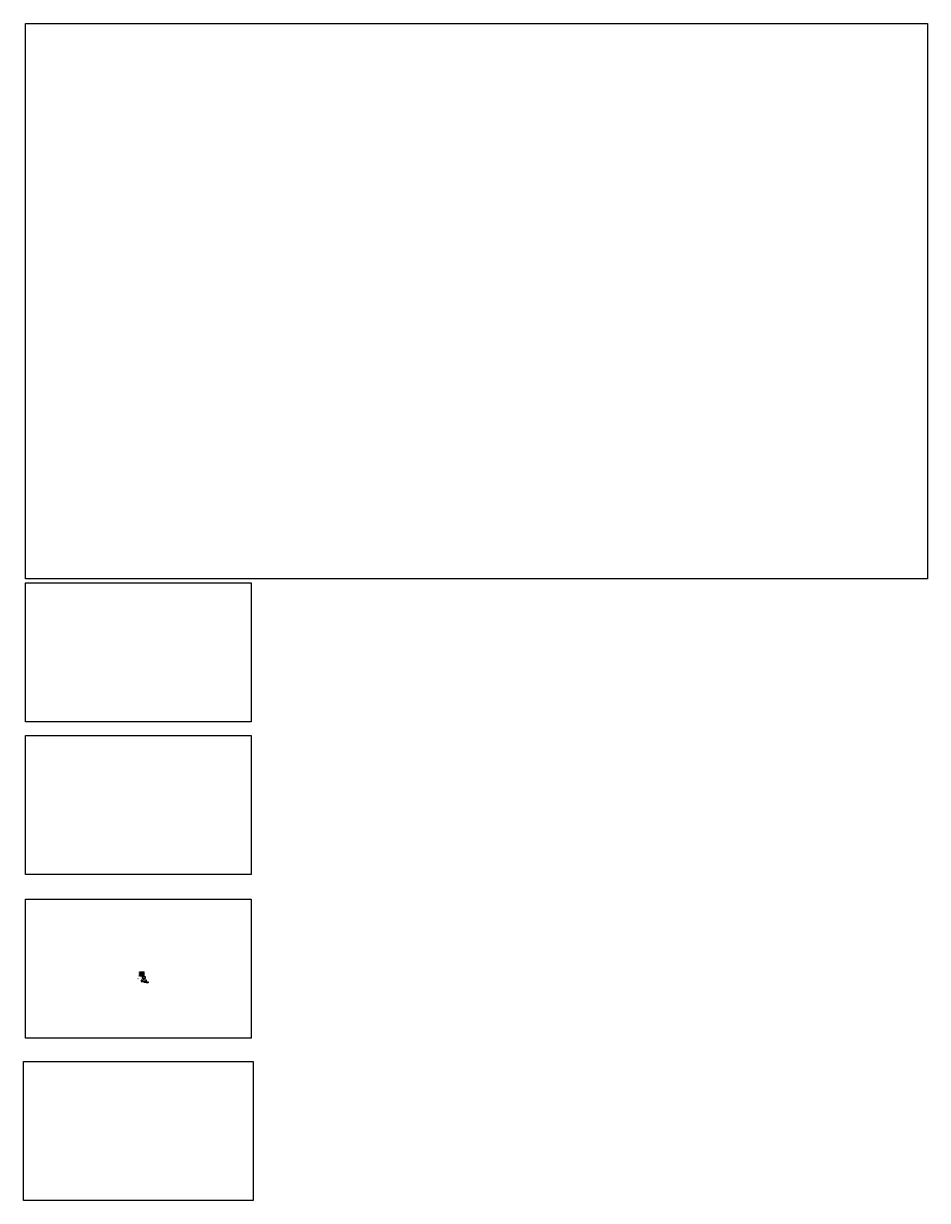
# Model space of a CAD drawing. Header units: millimetres. Extents: x 27262 to 215252, y 16288 to 261073.
import ezdxf

# ---------------------------------------------------------------- set-up
doc = ezdxf.new("R2010")
doc.units = ezdxf.units.MM
doc.linetypes.add('DASHED', pattern=[0.75, 0.5, -0.25])
for name, color, linetype in [('-ipie_sch_0.25', 181, 'Continuous'), ('-ipie_sch_opis', 3, 'Continuous'), ('-ipie_teletechnika_aparaty', 130, 'Continuous'), ('-t_teletechnika_aparaty', 130, 'Continuous')]:
    doc.layers.add(name, color=color, linetype=linetype)
doc.styles.add('Arial', font='arial.ttf')
doc.styles.get("Standard").update_dxf_attribs({"font": 'arial.ttf'})

# ---------------------------------------------------------------- blocks, each defined once
blk = doc.blocks.new('kamera_wew')
at = {"layer": '-t_teletechnika_aparaty', "ltscale": 0.1}
for p, q in [((27, 8), (16, 4)), ((27, 8), (27, -8)), ((27, -8), (16, -4))]:
    blk.add_line(p, q, dxfattribs=at)
blk.add_circle((8, 0), 8.4, dxfattribs=at)

msp = doc.modelspace()

# ---------------------------------------------------------------- linework, layer by layer
at = {"layer": '-ipie_sch_0.25'}
for p, q in [((51411, 63837), (52371, 63837)), ((51411, 63737), (52331, 63737)), ((51411, 63637), (52291, 63637)), ((51411, 63537), (52251, 63537)), ((51411, 63437), (52211, 63437)), ((51411, 63337), (52171, 63337)), ((51411, 63237), (52131, 63237)), ((51411, 63137), (52091, 63137)), ((51411, 63037), (52051, 63037)), ((52011, 62937), (51411, 62937)), ((52011, 62837), (52011, 62937)), ((52051, 63037), (52051, 62837))]:
    msp.add_line(p, q, dxfattribs=at)
at = {"layer": '-ipie_sch_0.25', "linetype": 'DASHED'}
msp.add_line((52279, 62073), (52279, 62433), dxfattribs=at)
at = {"layer": '-ipie_sch_0.25'}
for points in [[(52331, 62837), (52331, 63737)], [(52371, 62837), (52371, 63837)], [(52091, 62837), (52091, 63137)], [(52131, 62837), (52131, 63237)], [(52171, 62837), (52171, 63337)], [(52211, 62837), (52211, 63437)], [(52251, 62837), (52251, 63537)], [(52279, 61677), (52279, 61848)], [(52279, 61677), (52741, 61677)], [(52291, 62837), (52291, 63637)]]:
    msp.add_lwpolyline(points, dxfattribs=at)
for points in [[(51722, 62073), (51722, 61848), (52836, 61848), (52836, 62073)], [(51998, 62837), (52554, 62837), (52555, 62433), (51998, 62433)], [(52741, 61790), (53188, 61790), (53188, 61565), (52741, 61565)]]:
    msp.add_lwpolyline(points, close=True, dxfattribs=at)
for points in [[(27694, 261073), (215252, 261073), (215252, 145546), (27694, 145546)], [(27694, 144727), (74584, 144727), (74584, 115845), (27694, 115845)], [(27694, 112987), (74584, 112987), (74584, 84105), (27694, 84105)], [(27694, 78936), (74584, 78936), (74584, 50054), (27694, 50054)], [(27262, 45170), (75040, 45170), (75040, 16288), (27262, 16288)]]:
    msp.add_lwpolyline(points, close=True)

# ---------------------------------------------------------------- block references
at = {"layer": '-ipie_teletechnika_aparaty', "xscale": 2, "yscale": 2, "zscale": 2, "rotation": 180}
for p in [(51411, 63837), (51411, 63737), (51411, 63637), (51411, 63537), (51411, 63437), (51411, 63337), (51411, 63237), (51411, 63137), (51411, 63037), (51411, 62937)]:
    msp.add_blockref('kamera_wew', p, dxfattribs=at)
at = {"layer": '-ipie_teletechnika_aparaty', "xscale": 2, "yscale": 2, "zscale": 2}
msp.add_blockref('kamera_wew', (51016, 62372), dxfattribs=at)

# ---------------------------------------------------------------- texts
at = {"layer": '-ipie_sch_opis'}
for s, width, heights, insert, char_height, attachment_point in [('KW10', 35.95, [0], (51278, 63836), 40, 6), ('KW9', 35.95, [0], (51278, 63736), 40, 6), ('KW8', 40, [0], (51278, 63636), 40, 6), ('RJ45', 35.95, [0], (51684, 63868), 40, 5), ('RJ45', 35.95, [0], (51684, 63768), 40, 5), ('RJ45', 35.95, [0], (51684, 63668), 40, 5), ('KW7', 35.95, [0], (51278, 63536), 40, 6), ('KW6', 35.95, [0], (51278, 63436), 40, 6), ('KW5', 35.95, [0], (51278, 63336), 40, 6), ('KW4', 35.95, [0], (51278, 63236), 40, 6), ('KW3', 35.95, [0], (51278, 63136), 40, 6), ('KW2', 35.95, [0], (51278, 63036), 40, 6), ('KW1', 35.95, [0], (51278, 62936), 40, 6), ('RJ45', 35.95, [0], (51684, 63568), 40, 5), ('RJ45', 35.95, [0], (51684, 63468), 40, 5), ('RJ45', 35.95, [0], (51684, 63368), 40, 5), ('RJ45', 35.95, [0], (51684, 63268), 40, 5), ('RJ45', 35.95, [0], (51684, 63168), 40, 5), ('RJ45', 35.95, [0], (51684, 63068), 40, 5), ('RJ45', 35.95, [0], (51684, 62968), 40, 5), ('Rejestrator 32 kanałowy', 971.69, [145], (52293, 61961), 50, 5), ('Switch PoE 16', 35.95, [0], (52280, 62647), 50, 5), ('Monitor', 35.95, [0], (52964, 61677), 50, 5)]:
    msp.add_mtext_dynamic_manual_height_columns(s, width=width, gutter_width=12.5, heights=heights, dxfattribs=dict(at, insert=insert, char_height=char_height, attachment_point=attachment_point))
at = {"layer": '-ipie_sch_opis', "linetype": 'Continuous', "char_height": 40, "width": 1471.08, "attachment_point": 1, "style": 'Arial'}
for s, insert in [('WYKAZ SYMBOLI I OZNACZEŃ', (50951, 62501)), ('kamera wewnętrzna', (51202, 62388))]:
    msp.add_mtext(s, dxfattribs=dict(at, insert=insert))

doc.saveas('drawing.dxf')
